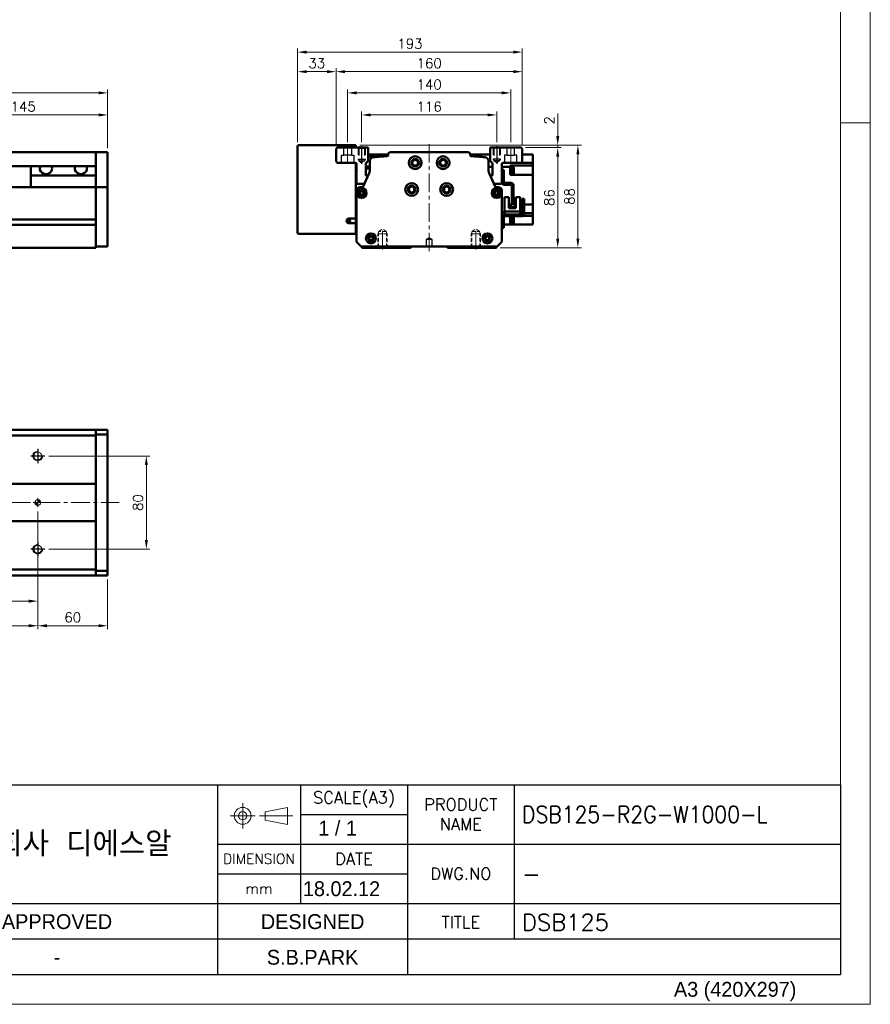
# Model space of a CAD drawing. Header units: millimetres. Extents: x 46891 to 50687, y 6223 to 10043.
# Tile 4 of 5: x 49957 to 50687, y 8529 to 9374. Entities that reach past the tile are written whole.
import ezdxf
from ezdxf.enums import TextEntityAlignment as Align

# ---------------------------------------------------------------- set-up
doc = ezdxf.new("R2010")
doc.units = ezdxf.units.MM
doc.header["$LTSCALE"] = 0.5
for name, pattern in [('CENTER', [50.8, 31.75, -6.35, 6.35, -6.35]), ('HIDDEN', [9.525, 6.35, -3.175]), ('HIDDENX2', [19.05, 12.7, -6.35])]:
    doc.linetypes.add(name, pattern=pattern)
doc.layers.get('0').update_dxf_attribs({"lineweight": 20})
doc.layers.add('1', color=1, linetype='CENTER', lineweight=13)
doc.layers.add('외형선(ISO)', color=7, linetype='Continuous', lineweight=50)
for name, color, linetype in [('2', 2, 'HIDDENX2'), ('3', 3, 'Continuous'), ('C', 1, 'CENTER'), ('DIM', 4, 'Continuous')]:
    doc.layers.add(name, color=color, linetype=linetype)
doc.styles.add('ACISOGDT', font='amgdt.shx')
doc.styles.add('DSR TEXT', font='romans.shx', dxfattribs={"bigfont": 'whgtxt.shx'})
doc.styles.get("Standard").update_dxf_attribs({"font": 'romans.shx', "bigfont": 'whgtxt.shx'})
doc.dimstyles.new('DSR', dxfattribs={"dimscale": 2, "dimtxt": 3, "dimasz": 3, "dimexe": 0.5, "dimexo": 0.5, "dimgap": 0.5, "dimtad": 1, "dimdsep": 46, "dimtxsty": 'Standard', "dimcen": 2.5, "dimclrd": 4, "dimclre": 4, "dimclrt": 2, "dimadec": 0, "dimazin": 2, "dimtfac": 1, "dimtmove": 0, "dimatfit": 3, "dimfxl": 0, "dimlwd": -1, "dimlwe": -1, "dimarcsym": 0})

# ---------------------------------------------------------------- blocks, each defined once
blk = doc.blocks.new('A$C13F00394')
for p, q in [((109.11, 28.14), (105.34, 27.43)), ((105.34, 27.43), (105.34, 26.01)), ((109.11, 25.3), (109.11, 28.14)), ((105.34, 26.01), (109.11, 25.3))]:
    blk.add_line(p, q)
for radius in [1.42, 0.71]:
    blk.add_circle((101.56, 26.76), radius)
at = {"layer": '1'}
for p, q in [((101.56, 28.89), (101.56, 24.63)), ((103.69, 26.76), (99.44, 26.76)), ((104.41, 26.76), (110.04, 26.76))]:
    blk.add_line(p, q, dxfattribs=at)
at = {"layer": '3'}
for p, q in [((0, 32), (202.32, 32)), ((97.32, 32), (97.32, 12)), ((111.32, 32), (111.32, 12)), ((129.32, 32), (129.32, 0)), ((147.32, 32), (147.32, 6)), ((202.32, 32), (202.32, 0)), ((111.32, 27), (129.32, 27)), ((97.32, 22), (202.32, 22)), ((97.32, 17), (129.32, 17)), ((0, 12), (129.32, 12)), ((97.32, 12), (97.32, 0)), ((129.32, 12), (202.32, 12)), ((97.32, 6), (43.43, 6)), ((129.32, 6), (97.32, 6)), ((202.32, 6), (129.32, 6)), ((0, 0), (202.32, 0))]:
    blk.add_line(p, q, dxfattribs=at)
at = {"color": 7, "style": 'ACISOGDT'}
for s, p in [('APPROVED', (70.28, 8.93)), ('DESIGNED', (113.35, 8.93))]:
    blk.add_text(s, height=2.5, dxfattribs=at).set_placement(p, align=Align.MIDDLE_CENTER)
at = {"color": 7, "attachment_point": 5, "style": 'DSR TEXT'}
for s, insert, char_height in [('SCALE(A3)', (120.32, 29.5), 2), ('PRODUCT\\PNAME', (138.32, 27), 2), ('주식회사 디에스알', (70.37, 22), 4.2), ('DIMENSION', (104.32, 19.5), 1.7), ('DATE', (120.32, 19.5), 2), ('DWG.NO', (138.32, 17), 2), ('mm', (104.32, 14.5), 1.8), ('TITLE', (138.32, 8.83), 2)]:
    blk.add_mtext(s, dxfattribs=dict(at, insert=insert, char_height=char_height))
blk = doc.blocks.new('A$C1C1952E1')
at = {"color": 1}
blk.add_lwpolyline([(0, 0), (420, 0), (420, 297), (0, 297)], close=True, dxfattribs=at)
at = {"color": 3}
blk.add_lwpolyline([(5, 5), (415, 5), (415, 292), (5, 292)], close=True, dxfattribs=at)
at = {"color": 7, "style": 'ACISOGDT'}
blk.add_text('A3 (420X297)', height=2.5, dxfattribs=at).set_placement((386.91, 1.28))
blk = doc.blocks.new('*D76')
at = {"color": 1, "linetype": 'ByBlock'}
for p, q in [((50250.37, 9269.31), (50250.37, 9295.56)), ((50358.57, 9292.56), (50258.17, 9292.56)), ((50366.37, 9269.31), (50366.37, 9295.56))]:
    blk.add_line(p, q, dxfattribs=at)
at = {"color": 1}
for points in [[(50258.17, 9293.86), (50258.17, 9291.26), (50250.37, 9292.56)], [(50358.57, 9293.86), (50358.57, 9291.26), (50366.37, 9292.56)]]:
    blk.add_solid(points, dxfattribs=at)
at = {"layer": 'Defpoints', "color": 0}
for p in [(50250.37, 9292.56), (50250.37, 9265.71), (50366.37, 9265.71)]:
    blk.add_point(p, dxfattribs=at)
at = {"color": 3, "insert": (50308.37, 9299.76), "char_height": 8.4, "attachment_point": 5, "style": 'DSR TEXT'}
blk.add_mtext('116', dxfattribs=at)
blk = doc.blocks.new('t8')
at = {"color": 2, "linetype": 'HIDDEN'}
for p, q in [((-4, 0), (-4, -12)), ((-3.4, -0.6), (-4, 0)), ((3.4, -0.6), (4, 0)), ((4, 0), (4, -12)), ((-3.4, -0.6), (3.4, -0.6)), ((-3.4, -0.6), (-3.4, -14)), ((3.4, -0.6), (3.4, -14)), ((-4, -12), (4, -12)), ((-4, -12), (-3.4, -13.04)), ((-3.4, -14), (3.4, -14)), ((-3.4, -14), (0, -15.96)), ((3.4, -14), (0, -15.96)), ((4, -12), (3.4, -13.04))]:
    blk.add_line(p, q, dxfattribs=at)
at = {"color": 1, "linetype": 'CENTER'}
blk.add_line((0, 1.44), (0, -17.13), dxfattribs=at)
blk = doc.blocks.new('A$C3CAC45BB')
blk.add_line((10.6, 20), (9, 20))
at = {"layer": '외형선(ISO)'}
for p, q in [((17.4, 50), (17.4, 38.6)), ((19, 50), (17.4, 50)), ((9, 20), (9, 36.5)), ((10.6, 36.5), (10.6, 20)), ((11.1, 38.6), (16.9, 38.6)), ((16.9, 37), (11.1, 37)), ((17.4, 38.6), (18.94, 38.6)), ((3.3, 26.5), (3.3, 14.1)), ((7, 26.5), (3.3, 26.5)), ((7, 17.1), (7, 26.5)), ((16.7, 26.5), (13, 26.5)), ((13, 26.5), (13, 17.1)), ((16.7, 14.1), (16.7, 26.5)), ((1.6, 25), (0, 25)), ((0, 22), (0, 25)), ((0, 22), (0, 12)), ((1.6, 25), (1.6, 22)), ((1.6, 12.1), (1.6, 22)), ((7, 18.1), (13, 18.1)), ((13, 17.8), (7, 17.8)), ((7, 17.1), (13, 17.1)), ((2, 10), (16.9, 10)), ((17, 11.6), (2.1, 11.6)), ((3.3, 11.6), (3.3, 14.1)), ((5.3, 14.1), (3.3, 14.1)), ((14.7, 14.1), (5.3, 14.1)), ((16.7, 14.1), (14.7, 14.1)), ((16.7, 14.1), (16.7, 11.6)), ((17.4, 9.5), (17.4, 3)), ((17.4, 0), (17.4, 3)), ((17.4, 0), (19, 0))]:
    blk.add_line(p, q, dxfattribs=at)
for centre, radius, start, end in [((11.1, 36.5), 2.1, 90, 180), ((11.1, 36.5), 0.5, 90, 180), ((16.9, 39.1), 0.5, 270, 0), ((16.9, 39.1), 2.1, 270, 346.22585), ((16.9, 39.1), 2.1, 346.22585, 0), ((2, 12), 2, 179.99989, 269.99989), ((2.1, 12.1), 0.5, 179.99989, 269.99989), ((16.9, 9.5), 0.5, 359.99989, 89.99989), ((17, 9.6), 2, 0.24541, 89.99989)]:
    blk.add_arc(centre, radius, start, end, dxfattribs=at)
blk = doc.blocks.new('*D79')
at = {"color": 1, "linetype": 'ByBlock'}
for p, q in [((50238.37, 9269.16), (50238.37, 9314.5)), ((50370.57, 9311.5), (50246.17, 9311.5)), ((50378.37, 9269.16), (50378.37, 9314.5))]:
    blk.add_line(p, q, dxfattribs=at)
at = {"color": 1}
for points in [[(50246.17, 9312.8), (50246.17, 9310.2), (50238.37, 9311.5)], [(50370.57, 9312.8), (50370.57, 9310.2), (50378.37, 9311.5)]]:
    blk.add_solid(points, dxfattribs=at)
at = {"layer": 'Defpoints', "color": 0}
for p in [(50238.37, 9311.5), (50238.37, 9265.56), (50378.37, 9265.56)]:
    blk.add_point(p, dxfattribs=at)
at = {"color": 3, "insert": (50308.37, 9318.7), "char_height": 8.4, "attachment_point": 5, "style": 'DSR TEXT'}
blk.add_mtext('140', dxfattribs=at)
blk = doc.blocks.new('*D78')
at = {"color": 1, "linetype": 'ByBlock'}
for p, q in [((50228.37, 9267.16), (50228.37, 9332.73)), ((50380.57, 9329.73), (50236.17, 9329.73)), ((50388.37, 9267.16), (50388.37, 9332.73))]:
    blk.add_line(p, q, dxfattribs=at)
at = {"color": 1}
for points in [[(50236.17, 9331.03), (50236.17, 9328.43), (50228.37, 9329.73)], [(50380.57, 9331.03), (50380.57, 9328.43), (50388.37, 9329.73)]]:
    blk.add_solid(points, dxfattribs=at)
at = {"layer": 'Defpoints', "color": 0}
for p in [(50228.37, 9329.73), (50228.37, 9263.56), (50388.37, 9263.56)]:
    blk.add_point(p, dxfattribs=at)
at = {"color": 3, "insert": (50308.37, 9336.93), "char_height": 8.4, "attachment_point": 5, "style": 'DSR TEXT'}
blk.add_mtext('160', dxfattribs=at)
blk = doc.blocks.new('*D80')
at = {"color": 1, "linetype": 'ByBlock'}
for p, q in [((50195.37, 9269.16), (50195.37, 9332.73)), ((50220.57, 9329.73), (50203.17, 9329.73)), ((50228.37, 9267.16), (50228.37, 9332.73))]:
    blk.add_line(p, q, dxfattribs=at)
at = {"color": 1}
for points in [[(50203.17, 9331.03), (50203.17, 9328.43), (50195.37, 9329.73)], [(50220.57, 9331.03), (50220.57, 9328.43), (50228.37, 9329.73)]]:
    blk.add_solid(points, dxfattribs=at)
at = {"layer": 'Defpoints', "color": 0}
for p in [(50195.37, 9329.73), (50195.37, 9265.56), (50228.37, 9263.56)]:
    blk.add_point(p, dxfattribs=at)
at = {"color": 3, "insert": (50211.87, 9336.93), "char_height": 8.4, "attachment_point": 5, "style": 'DSR TEXT'}
blk.add_mtext('33', dxfattribs=at)
blk = doc.blocks.new('*D81')
at = {"color": 1, "linetype": 'ByBlock'}
for p, q in [((50195.37, 9269.16), (50195.37, 9349.5)), ((50203.17, 9346.5), (50380.57, 9346.5)), ((50388.37, 9267.16), (50388.37, 9349.5))]:
    blk.add_line(p, q, dxfattribs=at)
at = {"color": 1}
for points in [[(50203.17, 9347.8), (50203.17, 9345.2), (50195.37, 9346.5)], [(50380.57, 9347.8), (50380.57, 9345.2), (50388.37, 9346.5)]]:
    blk.add_solid(points, dxfattribs=at)
at = {"layer": 'Defpoints', "color": 0}
for p in [(50388.37, 9346.5), (50195.37, 9265.56), (50388.37, 9263.56)]:
    blk.add_point(p, dxfattribs=at)
at = {"color": 3, "insert": (50291.87, 9353.7), "char_height": 8.4, "attachment_point": 5, "style": 'DSR TEXT'}
blk.add_mtext('193', dxfattribs=at)
blk = doc.blocks.new('*D82')
at = {"color": 1, "linetype": 'ByBlock'}
for p, q in [((50390.97, 9264.56), (50421.77, 9264.56)), ((50418.77, 9256.76), (50418.77, 9186.36)), ((50369.47, 9178.56), (50421.77, 9178.56))]:
    blk.add_line(p, q, dxfattribs=at)
at = {"color": 1}
for points in [[(50417.47, 9256.76), (50420.07, 9256.76), (50418.77, 9264.56)], [(50417.47, 9186.36), (50420.07, 9186.36), (50418.77, 9178.56)]]:
    blk.add_solid(points, dxfattribs=at)
at = {"layer": 'Defpoints', "color": 0}
for p in [(50387.37, 9264.56), (50365.87, 9178.56), (50418.77, 9178.56)]:
    blk.add_point(p, dxfattribs=at)
at = {"color": 3, "insert": (50411.57, 9221.56), "char_height": 8.4, "attachment_point": 5, "rotation": 90, "style": 'DSR TEXT'}
blk.add_mtext('86', dxfattribs=at)
blk = doc.blocks.new('*D86')
at = {"color": 1, "linetype": 'ByBlock'}
for p, q in [((49887.25, 9278.16), (49887.25, 9295.56)), ((49895.05, 9292.56), (50024.45, 9292.56)), ((50032.25, 9264.16), (50032.25, 9295.56))]:
    blk.add_line(p, q, dxfattribs=at)
at = {"color": 1}
for points in [[(49895.05, 9293.86), (49895.05, 9291.26), (49887.25, 9292.56)], [(50024.45, 9293.86), (50024.45, 9291.26), (50032.25, 9292.56)]]:
    blk.add_solid(points, dxfattribs=at)
at = {"layer": 'Defpoints', "color": 0}
for p in [(50032.25, 9292.56), (49887.25, 9274.56), (50032.25, 9260.56)]:
    blk.add_point(p, dxfattribs=at)
at = {"color": 3, "insert": (49959.75, 9299.76), "char_height": 8.4, "attachment_point": 5, "style": 'DSR TEXT'}
blk.add_mtext('145', dxfattribs=at)
blk = doc.blocks.new('*D83')
at = {"color": 1, "linetype": 'ByBlock'}
for p, q in [((48732.25, 9264.16), (48732.25, 9314.5)), ((50024.45, 9311.5), (48740.05, 9311.5)), ((50032.25, 9264.16), (50032.25, 9314.5))]:
    blk.add_line(p, q, dxfattribs=at)
at = {"color": 1}
for points in [[(48740.05, 9312.8), (48740.05, 9310.2), (48732.25, 9311.5)], [(50024.45, 9312.8), (50024.45, 9310.2), (50032.25, 9311.5)]]:
    blk.add_solid(points, dxfattribs=at)
at = {"layer": 'Defpoints', "color": 0}
for p in [(48732.25, 9311.5), (48732.25, 9260.56), (50032.25, 9260.56)]:
    blk.add_point(p, dxfattribs=at)
at = {"color": 3, "insert": (49382.25, 9318.7), "char_height": 8.4, "attachment_point": 5, "style": 'DSR TEXT'}
blk.add_mtext('1300', dxfattribs=at)
blk = doc.blocks.new('*D88')
at = {"color": 1, "linetype": 'ByBlock'}
for p, q in [((50418.77, 9274.36), (50418.77, 9293.76)), ((50248.97, 9266.56), (50421.77, 9266.56)), ((50418.77, 9264.56), (50418.77, 9266.56)), ((50390.97, 9264.56), (50421.77, 9264.56)), ((50418.77, 9256.76), (50418.77, 9248.95))]:
    blk.add_line(p, q, dxfattribs=at)
at = {"color": 1}
for points in [[(50417.47, 9274.36), (50420.07, 9274.36), (50418.77, 9266.56)], [(50417.47, 9256.76), (50420.07, 9256.76), (50418.77, 9264.56)]]:
    blk.add_solid(points, dxfattribs=at)
at = {"layer": 'Defpoints', "color": 0}
for p in [(50245.37, 9266.56), (50418.77, 9266.56), (50387.37, 9264.56)]:
    blk.add_point(p, dxfattribs=at)
at = {"color": 3, "insert": (50411.57, 9287.96), "char_height": 8.4, "attachment_point": 5, "rotation": 90, "style": 'DSR TEXT'}
blk.add_mtext('2', dxfattribs=at)
blk = doc.blocks.new('*D89')
at = {"color": 1, "linetype": 'ByBlock'}
for p, q in [((50248.97, 9266.56), (50439.1, 9266.56)), ((50436.1, 9258.76), (50436.1, 9186.36)), ((50369.47, 9178.56), (50439.1, 9178.56))]:
    blk.add_line(p, q, dxfattribs=at)
at = {"color": 1}
for points in [[(50434.8, 9258.76), (50437.4, 9258.76), (50436.1, 9266.56)], [(50434.8, 9186.36), (50437.4, 9186.36), (50436.1, 9178.56)]]:
    blk.add_solid(points, dxfattribs=at)
at = {"layer": 'Defpoints', "color": 0}
for p in [(50245.37, 9266.56), (50365.87, 9178.56), (50436.1, 9178.56)]:
    blk.add_point(p, dxfattribs=at)
at = {"color": 3, "insert": (50428.9, 9222.56), "char_height": 8.4, "attachment_point": 5, "rotation": 90, "style": 'DSR TEXT'}
blk.add_mtext('88', dxfattribs=at)
blk = doc.blocks.new('A$C33E56CC6')
h = blk.add_hatch()
h.set_pattern_fill('ANSI31', color=256, style=0)
h.set_pattern_definition([(45, (-7065.45672, -6508.5399), (-0.0883883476, 0.0883883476), [])])
h.paths.add_polyline_path([(4, 6.5, 0.414214), (1.5, 4), (4, 4)])
h.paths.add_polyline_path([(6.5, 4), (4, 4), (4, 1.5, 0.414214)])
blk.add_circle((4, 4), 2.5)
at = {"layer": '1'}
for p, q in [((0, 4), (8, 4)), ((4, 0), (4, 8))]:
    blk.add_line(p, q, dxfattribs=at)
blk = doc.blocks.new('tap8')
blk.add_circle((0, 0), 3.4)
at = {"layer": 'C', "color": 1, "linetype": 'CENTER'}
for p, q in [((-6.05, 0), (6.05, 0)), ((0, -6.05), (0, 6.05))]:
    blk.add_line(p, q, dxfattribs=at)
at = {"layer": 'DIM', "color": 3}
blk.add_arc((0, 0), 4, 263.84551, 189.43144, dxfattribs=at)
blk = doc.blocks.new('*D90')
at = {"color": 1, "linetype": 'ByBlock'}
for p, q in [((48772.25, 8952.15), (48772.25, 8872.13)), ((49972.25, 8952.15), (49972.25, 8872.13)), ((48780.05, 8875.13), (49964.45, 8875.13))]:
    blk.add_line(p, q, dxfattribs=at)
at = {"color": 1}
for points in [[(48780.05, 8876.43), (48780.05, 8873.83), (48772.25, 8875.13)], [(49964.45, 8876.43), (49964.45, 8873.83), (49972.25, 8875.13)]]:
    blk.add_solid(points, dxfattribs=at)
at = {"layer": 'Defpoints', "color": 0}
for p in [(48772.25, 8955.75), (49972.25, 8955.75), (49972.25, 8875.13)]:
    blk.add_point(p, dxfattribs=at)
at = {"color": 3, "insert": (49372.25, 8882.33), "char_height": 8.4, "attachment_point": 5, "style": 'DSR TEXT'}
blk.add_mtext('1200%%P0.02', dxfattribs=at)
blk = doc.blocks.new('*D91')
at = {"color": 1, "linetype": 'ByBlock'}
for p, q in [((48772.25, 8908.54), (48772.25, 8851.01)), ((49972.25, 8908.54), (49972.25, 8851.01)), ((48780.05, 8854.01), (49964.45, 8854.01))]:
    blk.add_line(p, q, dxfattribs=at)
at = {"color": 1}
for points in [[(48780.05, 8855.31), (48780.05, 8852.71), (48772.25, 8854.01)], [(49964.45, 8855.31), (49964.45, 8852.71), (49972.25, 8854.01)]]:
    blk.add_solid(points, dxfattribs=at)
at = {"layer": 'Defpoints', "color": 0}
for p in [(48772.25, 8912.14), (49972.25, 8912.14), (49972.25, 8854.01)]:
    blk.add_point(p, dxfattribs=at)
at = {"color": 3, "insert": (49372.25, 8861.21), "char_height": 8.4, "attachment_point": 5, "style": 'DSR TEXT'}
blk.add_mtext('12X100PITCH=1200', dxfattribs=at)
blk = doc.blocks.new('*D92')
at = {"color": 1, "linetype": 'ByBlock'}
for p, q in [((49972.25, 8908.54), (49972.25, 8851.01)), ((50032.25, 8893.65), (50032.25, 8851.01)), ((49980.05, 8854.01), (50024.45, 8854.01))]:
    blk.add_line(p, q, dxfattribs=at)
at = {"color": 1}
for points in [[(49980.05, 8855.31), (49980.05, 8852.71), (49972.25, 8854.01)], [(50024.45, 8855.31), (50024.45, 8852.71), (50032.25, 8854.01)]]:
    blk.add_solid(points, dxfattribs=at)
at = {"layer": 'Defpoints', "color": 0}
for p in [(49972.25, 8912.14), (50032.25, 8897.25), (50032.25, 8854.01)]:
    blk.add_point(p, dxfattribs=at)
at = {"color": 3, "insert": (50002.25, 8861.21), "char_height": 8.4, "attachment_point": 5, "style": 'DSR TEXT'}
blk.add_mtext('60', dxfattribs=at)
blk = doc.blocks.new('*D94')
at = {"color": 1, "linetype": 'ByBlock'}
for p, q in [((49981.9, 8999.75), (50068.5, 8999.75)), ((50065.5, 8927.55), (50065.5, 8991.95)), ((49981.9, 8919.75), (50068.5, 8919.75))]:
    blk.add_line(p, q, dxfattribs=at)
at = {"color": 1}
for points in [[(50064.2, 8991.95), (50066.8, 8991.95), (50065.5, 8999.75)], [(50064.2, 8927.55), (50066.8, 8927.55), (50065.5, 8919.75)]]:
    blk.add_solid(points, dxfattribs=at)
at = {"layer": 'Defpoints', "color": 0}
for p in [(49978.3, 8999.75), (50065.5, 8999.75), (49978.3, 8919.75)]:
    blk.add_point(p, dxfattribs=at)
at = {"color": 3, "insert": (50058.3, 8959.75), "char_height": 8.4, "attachment_point": 5, "rotation": 90, "style": 'DSR TEXT'}
blk.add_mtext('80', dxfattribs=at)

msp = doc.modelspace()

# ---------------------------------------------------------------- linework, layer by layer
at = {"color": 1}
msp.add_line((50687.20972, 9285.82874), (50661.72712, 9285.82874), dxfattribs=at)
at = {"layer": '1'}
for p, q in [((50238.36906, 9265.55564), (50238.36906, 9250.55564)), ((50308.36906, 9267.55564), (50308.36906, 9174.55564)), ((50378.36906, 9265.55564), (50378.36906, 9250.55564)), ((50042.25224, 8959.74981), (48722.25224, 8959.74981))]:
    msp.add_line(p, q, dxfattribs=at)
at = {"layer": '2'}
for p, q in [((50233.11906, 9251.55564), (50233.11906, 9258.05564)), ((50233.11906, 9258.05564), (50235.06906, 9258.05564)), ((50235.06906, 9258.05564), (50235.06906, 9264.55564)), ((50241.66906, 9258.05564), (50235.06906, 9258.05564)), ((50241.66906, 9264.55564), (50241.66906, 9258.05564)), ((50241.66906, 9258.05564), (50243.61906, 9258.05564)), ((50243.61906, 9258.05564), (50243.61906, 9251.55564)), ((50247.36906, 9264.55564), (50247.36906, 9254.55564)), ((50247.86906, 9264.05564), (50247.36906, 9264.55564)), ((50247.86906, 9264.05564), (50247.86906, 9253.05564)), ((50247.86906, 9264.05564), (50252.86906, 9264.05564)), ((50252.86906, 9264.05564), (50253.36906, 9264.55564)), ((50252.86906, 9264.05564), (50252.86906, 9253.05564)), ((50253.36906, 9264.55564), (50253.36906, 9254.55564)), ((50363.36906, 9264.55564), (50363.36906, 9254.55564)), ((50363.86906, 9264.05564), (50363.36906, 9264.55564)), ((50363.86906, 9264.05564), (50363.86906, 9253.05564)), ((50368.86906, 9264.05564), (50363.86906, 9264.05564)), ((50368.86906, 9264.05564), (50369.36906, 9264.55564)), ((50368.86906, 9264.05564), (50368.86906, 9253.05564)), ((50369.36906, 9264.55564), (50369.36906, 9254.55564)), ((50375.06906, 9258.05564), (50373.11906, 9258.05564)), ((50373.11906, 9258.05564), (50373.11906, 9251.55564)), ((50375.06906, 9264.55564), (50375.06906, 9258.05564)), ((50375.06906, 9258.05564), (50381.66906, 9258.05564)), ((50381.66906, 9258.05564), (50381.66906, 9264.55564)), ((50383.61906, 9258.05564), (50381.66906, 9258.05564)), ((50383.61906, 9251.55564), (50383.61906, 9258.05564)), ((50247.36906, 9254.55564), (50253.36906, 9254.55564)), ((50247.36906, 9254.55564), (50247.86906, 9253.68961)), ((50247.86906, 9253.05564), (50250.36906, 9251.61226)), ((50247.86906, 9253.05564), (50252.86906, 9253.05564)), ((50252.86906, 9253.05564), (50250.36906, 9251.61226)), ((50253.36906, 9254.55564), (50252.86906, 9253.68961)), ((50369.36906, 9254.55564), (50363.36906, 9254.55564)), ((50363.36906, 9254.55564), (50363.86906, 9253.68961)), ((50368.86906, 9253.05564), (50363.86906, 9253.05564)), ((50363.86906, 9253.05564), (50366.36906, 9251.61226)), ((50368.86906, 9253.05564), (50366.36906, 9251.61226)), ((50369.36906, 9254.55564), (50368.86906, 9253.68961)), ((50308.36906, 9187.05779), (50305.86906, 9185.55564)), ((50305.86906, 9185.55564), (50305.86906, 9179.55564)), ((50310.86906, 9185.55564), (50305.86906, 9185.55564)), ((50310.86906, 9185.55564), (50308.36906, 9187.05779)), ((50310.86906, 9179.55564), (50310.86906, 9185.55564)), ((50305.86906, 9179.55564), (50310.86906, 9179.55564))]:
    msp.add_line(p, q, dxfattribs=at)
at = {"layer": '3'}
for p in [(50661.72712, 8717.56676), (49630.61213, 8554.47812)]:
    msp.add_line(p, (50661.72712, 8554.47812), dxfattribs=at)
at = {"layer": 'C'}
for p, q in [((50250.36906, 9265.70697), (50250.36906, 9250.72739)), ((50366.36906, 9265.70697), (50366.36906, 9250.72739))]:
    msp.add_line(p, q, dxfattribs=at)
at = {"layer": '외형선(ISO)'}
for p, q in [((50195.36906, 9191.55564), (50195.36906, 9265.55564)), ((50196.36906, 9266.55564), (50245.36906, 9266.55564)), ((50245.36906, 9265.55564), (50245.36906, 9266.55564)), ((50245.36906, 9264.55564), (50245.36906, 9265.55564)), ((48947.25224, 9260.55564), (50022.25224, 9260.55564)), ((50022.25224, 9260.55564), (50022.25224, 9258.55564)), ((50022.25224, 9260.55564), (50032.25224, 9260.55564)), ((50022.25224, 9258.55564), (50022.25224, 9260.55564)), ((50022.25224, 9257.77112), (50022.25224, 9258.55564)), ((50022.25224, 9258.55564), (50022.25224, 9257.77112)), ((50022.25224, 9257.27241), (50022.25224, 9257.77112)), ((50022.25224, 9257.77112), (50022.25224, 9257.27241)), ((50022.25224, 9257.27241), (50022.25224, 9256.20393)), ((50022.25224, 9256.20393), (50022.25224, 9257.27241)), ((50032.25224, 9258.55564), (50032.25224, 9260.55564)), ((50032.25224, 9258.55564), (50032.25224, 9257.77112)), ((50032.25224, 9257.77112), (50032.25224, 9257.27241)), ((50032.25224, 9256.20393), (50032.25224, 9257.27241)), ((50228.36906, 9263.55564), (50229.36906, 9264.55564)), ((50228.36906, 9252.55564), (50228.36906, 9263.55564)), ((50229.36906, 9264.55564), (50255.86906, 9264.55564)), ((50255.86906, 9264.55564), (50255.86906, 9253.08446)), ((50273.14165, 9258.55564), (50255.86906, 9258.55564)), ((50255.86906, 9256.84323), (50267.14761, 9256.84323)), ((50273.14165, 9257.77112), (50273.14165, 9258.55564)), ((50275.14165, 9260.55564), (50341.59647, 9260.55564)), ((50343.59647, 9258.55564), (50343.59647, 9257.77112)), ((50343.59647, 9258.55564), (50360.86906, 9258.55564)), ((50360.86906, 9253.08446), (50360.86906, 9264.55564)), ((50360.86906, 9264.55564), (50387.36906, 9264.55564)), ((50387.36906, 9264.55564), (50388.36906, 9263.55564)), ((50388.36906, 9263.55564), (50388.36906, 9252.55564)), ((50388.36906, 9258.55564), (50397.46906, 9258.55564)), ((50397.46906, 9255.05564), (50397.46906, 9258.55564)), ((48947.25224, 9248.55564), (50022.25224, 9248.55564)), ((49966.25224, 9240.55564), (49966.25224, 9248.55564)), ((50022.25224, 9256.20393), (50022.25224, 9253.21813)), ((50022.25224, 9253.21813), (50022.25224, 9256.20393)), ((50022.25224, 9244.65382), (50022.25224, 9253.21813)), ((50022.25224, 9253.21813), (50022.25224, 9249.05564)), ((50032.25224, 9253.21813), (50032.25224, 9256.20393)), ((50032.25224, 9253.21813), (50032.25224, 9244.65382)), ((50229.36906, 9251.55564), (50228.36906, 9252.55564)), ((50244.86906, 9251.55564), (50229.36906, 9251.55564)), ((50245.36906, 9203.55564), (50245.36906, 9251.42167)), ((50245.86906, 9249.55564), (50245.36906, 9249.55564)), ((50245.86906, 9244.05564), (50245.86906, 9250.55564)), ((50253.86906, 9249.08446), (50253.86906, 9241.05564)), ((50253.86906, 9248.30564), (50257.36906, 9248.30564)), ((50257.36906, 9244.65382), (50257.36906, 9253.21813)), ((50359.36906, 9253.21813), (50359.36906, 9244.65382)), ((50362.86906, 9241.05564), (50362.86906, 9249.08446)), ((50370.86906, 9250.55564), (50370.86906, 9244.05564)), ((50387.36906, 9251.55564), (50371.86906, 9251.55564)), ((50377.96906, 9249.06372), (50397.46906, 9249.06372)), ((50377.96906, 9249.06372), (50377.96906, 9248.51432)), ((50377.96906, 9248.11501), (50377.96906, 9248.51432)), ((50388.36906, 9252.55564), (50387.36906, 9251.55564)), ((50387.36906, 9251.55564), (50397.46906, 9251.55564)), ((50397.46906, 9255.05564), (50397.46906, 9251.55564)), ((50397.46906, 9251.55564), (50397.46906, 9249.06372)), ((50397.46906, 9244.55564), (50397.46906, 9249.06372)), ((50022.25224, 9240.55564), (49966.25224, 9240.55564)), ((49966.25224, 9230.55564), (49966.25224, 9240.55564)), ((50022.25224, 9242.55853), (50022.25224, 9244.65382)), ((50022.25224, 9231.13658), (50022.25224, 9242.55853)), ((50032.25224, 9244.65382), (50032.25224, 9242.55853)), ((50032.25224, 9242.55853), (50032.25224, 9231.13658)), ((50246.36906, 9243.55564), (50245.86906, 9244.05564)), ((50245.86906, 9243.05564), (50246.36906, 9243.55564)), ((50245.86906, 9242.05564), (50245.86906, 9243.05564)), ((50246.36906, 9241.55564), (50245.86906, 9242.05564)), ((50245.86906, 9241.05564), (50246.36906, 9241.55564)), ((50245.86906, 9240.05564), (50245.86906, 9241.05564)), ((50246.36906, 9239.55564), (50245.86906, 9240.05564)), ((50251.63718, 9231.13658), (50256.90885, 9242.55853)), ((50253.86906, 9246.55564), (50257.36906, 9246.55564)), ((50254.36906, 9240.55564), (50255.98444, 9240.55564)), ((50359.36906, 9248.11501), (50362.86906, 9248.11501)), ((50359.82926, 9242.55853), (50365.10093, 9231.13658)), ((50360.75367, 9240.55564), (50362.36906, 9240.55564)), ((50370.86906, 9244.05564), (50370.36906, 9243.55564)), ((50370.36906, 9243.55564), (50370.86906, 9243.05564)), ((50370.86906, 9242.05564), (50370.36906, 9241.55564)), ((50370.36906, 9241.55564), (50370.86906, 9241.05564)), ((50370.86906, 9240.05564), (50370.36906, 9239.55564)), ((50370.86906, 9248.11501), (50377.96906, 9248.11501)), ((50370.86906, 9243.05564), (50370.86906, 9242.05564)), ((50370.86906, 9241.05564), (50370.86906, 9240.05564)), ((50377.96906, 9241.05564), (50377.96906, 9248.11501)), ((50377.96906, 9247.8516), (50378.46906, 9247.8516)), ((50377.96906, 9241.8516), (50378.46906, 9241.8516)), ((50377.96906, 9241.05564), (50397.46906, 9241.05564)), ((50378.46906, 9241.8516), (50378.46906, 9247.8516)), ((50378.46906, 9247.8016), (50379.16906, 9247.8016)), ((50378.46906, 9241.9016), (50379.16906, 9241.9016)), ((50379.16906, 9241.9016), (50379.16906, 9247.8016)), ((50379.16906, 9247.6516), (50381.16906, 9247.6516)), ((50379.16906, 9242.0516), (50381.16906, 9242.0516)), ((50381.16906, 9242.0516), (50381.16906, 9247.6516)), ((50397.46906, 9244.55564), (50397.46906, 9241.05564)), ((50397.46906, 9215.75564), (50397.46906, 9241.05564)), ((50245.86906, 9239.05564), (50246.36906, 9239.55564)), ((50245.86906, 9234.55564), (50245.86906, 9239.05564)), ((50251.36906, 9233.55564), (50246.86906, 9233.55564)), ((50369.86906, 9233.55564), (50365.36906, 9233.55564)), ((50370.36906, 9239.55564), (50370.86906, 9239.05564)), ((50370.86906, 9239.05564), (50370.86906, 9234.55564)), ((50022.25224, 9230.55564), (48892.25224, 9230.55564)), ((50022.25224, 9230.55564), (50022.25224, 9231.13658)), ((50022.25224, 9227.55564), (50022.25224, 9230.55564)), ((50022.25224, 9230.55564), (50022.25224, 9227.55564)), ((50022.25224, 9230.55564), (50032.25224, 9230.55564)), ((50022.25224, 9227.55564), (50022.25224, 9203.00564)), ((50022.25224, 9184.79828), (50022.25224, 9227.55564)), ((50032.25224, 9231.13658), (50032.25224, 9230.55564)), ((50032.25224, 9227.55564), (50032.25224, 9230.55564)), ((50032.25224, 9227.55564), (50032.25224, 9184.79828)), ((50245.86906, 9184.79828), (50245.86906, 9227.55564)), ((50248.86906, 9230.55564), (50250.72923, 9230.55564)), ((50295.36906, 9229.9854), (50295.36906, 9227.12588)), ((50321.36906, 9229.9854), (50321.36906, 9227.12588)), ((50366.00889, 9230.55564), (50367.86906, 9230.55564)), ((50370.86906, 9227.55564), (50370.86906, 9184.79828)), ((50379.26906, 9215.75564), (50376.86904, 9215.75564)), ((50377.96906, 9215.75564), (50377.96906, 9213.65578)), ((50382.86904, 9215.75564), (50380.86906, 9215.75564)), ((50388.26902, 9215.75564), (50386.56904, 9215.75564)), ((50397.46906, 9215.75564), (50389.86902, 9215.75564)), ((50397.46906, 9215.75564), (50397.46906, 9212.25564)), ((50370.86906, 9208.99627), (50373.16905, 9208.99627)), ((50386.56905, 9208.27702), (50388.26904, 9208.27702)), ((50389.19174, 9206.05564), (50397.46906, 9206.05564)), ((50389.86904, 9208.27702), (50397.46906, 9208.27702)), ((50397.46906, 9208.27702), (50397.46906, 9212.25564)), ((50397.46906, 9208.27702), (50397.46906, 9206.05564)), ((50397.46906, 9206.05564), (50397.46906, 9202.55564)), ((50022.25224, 9198.30564), (49900.2418, 9198.30564)), ((50022.25224, 9202.80564), (49900.25224, 9202.80564)), ((50022.25224, 9198.10564), (50022.25224, 9184.79828)), ((50245.36906, 9203.55564), (50239.36906, 9203.55564)), ((50239.36906, 9199.55564), (50245.36906, 9199.55564)), ((50245.36906, 9199.55564), (50245.36906, 9203.55564)), ((50245.36906, 9202.55564), (50245.86906, 9202.55564)), ((50245.36906, 9202.09813), (50245.86906, 9202.09813)), ((50245.36906, 9191.55564), (50245.36906, 9199.55564)), ((50245.36906, 9198.55564), (50245.86906, 9198.55564)), ((50370.86906, 9198.55564), (50377.96906, 9198.55564)), ((50373.46906, 9198.55564), (50373.46906, 9198.52072)), ((50373.46906, 9198.52072), (50374.16906, 9198.52072)), ((50374.16906, 9198.52072), (50374.16906, 9198.55564)), ((50377.96906, 9205.55578), (50377.96906, 9204.11562)), ((50377.96906, 9205.06693), (50378.46906, 9205.06693)), ((50377.96906, 9198.55564), (50377.96906, 9204.11562)), ((50377.96906, 9199.06693), (50378.46906, 9199.06693)), ((50377.96906, 9198.55564), (50397.46906, 9198.55564)), ((50378.46906, 9199.06693), (50378.46906, 9205.06693)), ((50378.46906, 9205.01693), (50379.16906, 9205.01693)), ((50378.46906, 9199.11693), (50379.16906, 9199.11693)), ((50379.16906, 9199.11693), (50379.16906, 9205.01693)), ((50379.16906, 9204.86693), (50381.16906, 9204.86693)), ((50379.16906, 9199.26693), (50381.16906, 9199.26693)), ((50381.16906, 9199.26693), (50381.16906, 9204.86693)), ((50397.46906, 9198.55564), (50397.46906, 9202.55564)), ((50245.36906, 9190.55564), (50196.36906, 9190.55564)), ((50245.36906, 9190.55564), (50245.36906, 9191.55564)), ((50022.25224, 9182.67696), (50022.25224, 9184.79828)), ((50022.25224, 9184.79828), (50022.25224, 9182.67696)), ((50022.25224, 9182.67696), (50022.25224, 9178.55564)), ((50022.25224, 9179.55564), (50022.25224, 9182.67696)), ((50032.25224, 9182.67696), (50032.25224, 9184.79828)), ((50032.25224, 9182.67696), (50032.25224, 9179.55564)), ((50249.86906, 9179.55564), (50246.74774, 9182.67696)), ((50369.99038, 9182.67696), (50366.86906, 9179.55564)), ((48742.25224, 9178.55564), (50022.25224, 9178.55564)), ((50022.25224, 9179.55564), (50032.25224, 9179.55564)), ((50250.86906, 9178.55564), (50249.86906, 9179.55564)), ((50366.86906, 9179.55564), (50249.86906, 9179.55564)), ((50292.36906, 9178.55564), (50250.86906, 9178.55564)), ((50293.22261, 9179.40919), (50292.36906, 9178.55564)), ((50324.36906, 9178.55564), (50323.5155, 9179.40919)), ((50365.86906, 9178.55564), (50324.36906, 9178.55564)), ((50366.86906, 9179.55564), (50365.86906, 9178.55564)), ((50022.25224, 9022.24981), (48742.25224, 9022.24981)), ((50022.25224, 9022.24981), (50022.25224, 9021.37113)), ((50022.25224, 9021.37113), (50022.25224, 9022.24981)), ((50022.25224, 9022.24981), (50032.25224, 9022.24981)), ((50022.25224, 9017.24981), (50022.25224, 9021.37113)), ((50022.25224, 9021.37113), (50022.25224, 9018.24981)), ((50032.25224, 9022.24981), (50032.25224, 9021.37113)), ((50032.25224, 9018.24981), (50032.25224, 9021.37113)), ((50022.25224, 9017.24981), (48742.25224, 9017.24981)), ((50022.25224, 9018.24981), (50032.25224, 9018.24981)), ((50022.25224, 8975.74981), (50022.25224, 9017.24981)), ((50032.25224, 8901.24981), (50032.25224, 9018.24981)), ((48742.25224, 8975.74981), (50022.25224, 8975.74981)), ((50022.25224, 8974.89626), (50022.25224, 8975.74981)), ((50022.25224, 8974.5427), (50022.25224, 8974.89626)), ((50022.25224, 8944.95692), (50022.25224, 8974.5427)), ((50022.25224, 8974.5427), (50022.25224, 8944.95692)), ((50022.25224, 8944.60336), (50022.25224, 8944.95692)), ((50022.25224, 8943.74981), (50022.25224, 8944.60336)), ((50022.25224, 8943.74981), (48742.25224, 8943.74981)), ((50022.25224, 8902.24981), (50022.25224, 8943.74981)), ((48742.25224, 8902.24981), (50022.25224, 8902.24981)), ((50022.25224, 8898.12849), (50022.25224, 8902.24981)), ((50022.25224, 8897.24981), (48742.25224, 8897.24981)), ((50022.25224, 8901.24981), (50022.25224, 8898.12849)), ((50022.25224, 8901.24981), (50032.25224, 8901.24981)), ((50022.25224, 8898.12849), (50022.25224, 8897.24981)), ((50022.25224, 8897.24981), (50022.25224, 8898.12849)), ((50022.25224, 8897.24981), (50032.25224, 8897.24981)), ((50032.25224, 8898.12849), (50032.25224, 8901.24981)), ((50032.25224, 8898.12849), (50032.25224, 8897.24981))]:
    msp.add_line(p, q, dxfattribs=at)
for centre, radius in [((50296.36906, 9251.55564), 5.5), ((50320.36906, 9251.55564), 5.5), ((50296.36906, 9251.55564), 3.3), ((50296.36906, 9251.55564), 2.4585), ((50320.36906, 9251.55564), 3.3), ((50320.36906, 9251.55564), 2.4585), ((50293.36906, 9228.55564), 5.5), ((50293.36906, 9228.55564), 3.3), ((50323.36906, 9228.55564), 5.5), ((50323.36906, 9228.55564), 3.3), ((50250.36906, 9225.55564), 4.25), ((50250.36906, 9225.55564), 2.25), ((50293.36906, 9228.55564), 2.4585), ((50323.36906, 9228.55564), 2.4585), ((50366.36906, 9225.55564), 4.25), ((50366.36906, 9225.55564), 2.25), ((50239.36906, 9201.55564), 1.2295), ((50258.36906, 9186.55564), 4.25), ((50358.36906, 9186.55564), 4.25), ((50258.36906, 9186.55564), 2.25), ((50358.36906, 9186.55564), 2.25)]:
    msp.add_circle(centre, radius, dxfattribs=at)
for centre, radius, start, end in [((50196.36906, 9265.55564), 1, 90, 180), ((50308.36906, 8761.55564), 497, 94.11817749, 95.57599889), ((50272.64165, 9257.77112), 0.5, 274.11817763, 0), ((50275.14165, 9258.55564), 2, 90.00000001, 180), ((50341.59647, 9258.55564), 2, 0, 90.00000001), ((50344.09647, 9257.77112), 0.5, 180, 265.88182253), ((50308.36906, 8761.55564), 497, 84.42400113, 85.88182253), ((50244.86906, 9250.55564), 1, 0, 90), ((50258.86906, 9249.08446), 5, 126.86989765, 180), ((50260.36906, 9253.21813), 3, 95.57599889, 180), ((50356.36906, 9253.21813), 3, 0, 84.42400114), ((50357.86906, 9249.08446), 5, 0, 53.13010235), ((50371.86906, 9250.55564), 1, 90, 180), ((50254.36906, 9241.05564), 0.5, 180, 270), ((50252.36906, 9244.65382), 5, 335.22485944, 0), ((50364.36906, 9244.65382), 5, 180, 204.77514058), ((50362.36906, 9241.05564), 0.5, 270, 0), ((50246.86906, 9234.55564), 1, 180, 270), ((50251.36906, 9230.55564), 3, 65.22491108, 90), ((50365.36906, 9230.55564), 3, 90, 114.775192), ((50369.86906, 9234.55564), 1, 270, 0), ((50248.86906, 9227.55564), 3, 90.00000001, 180), ((50250.36906, 9225.55564), 1.621, 36.950847, 323.04915397), ((50250.36906, 9225.55564), 1.5, 48.18968484, 311.8103164), ((50250.72923, 9231.55564), 1, 270.00000001, 335.22485944), ((50251.76906, 9227.12089), 0.6, 259.96251962, 324.85511582), ((50250.36906, 9225.55564), 1.621, 323.04915084, 36.95084491), ((50251.76906, 9223.99039), 0.6, 35.14488278, 100.03748085), ((50364.96906, 9227.12089), 0.6, 215.14488717, 280.03748127), ((50364.96906, 9223.99039), 0.6, 79.96251962, 144.85511372), ((50366.36906, 9225.55564), 1.621, 216.950847, 143.04915388), ((50366.00889, 9231.55564), 1, 204.77514058, 270.00000001), ((50366.36906, 9225.55564), 1.5, 228.18968484, 131.8103164), ((50367.86906, 9227.55564), 3, 0, 90.00000001), ((50239.36906, 9201.55564), 2, 90, 270), ((50196.36906, 9191.55564), 1, 180, 270), ((50248.86906, 9184.79828), 3, 180, 225.00000001), ((50258.36906, 9186.55564), 1.621, 129.96149723, 50.03850277), ((50258.36906, 9186.55564), 1.6, 134.4153086, 45.5846914), ((50256.89936, 9188.05564), 0.5, 328.99692459, 55.46536904), ((50259.83875, 9188.05564), 0.5, 124.5346268, 211.00307541), ((50358.36906, 9186.55564), 1.621, 129.96149723, 50.03850277), ((50358.36906, 9186.55564), 1.6, 134.4153086, 45.5846914), ((50356.89936, 9188.05564), 0.5, 328.99692458, 55.46537103), ((50359.83875, 9188.05564), 0.5, 124.53462481, 211.00307541), ((50367.86906, 9184.79828), 3, 315.00000001, 0), ((50293.57616, 9179.05564), 0.5, 90, 135), ((50323.16195, 9179.05564), 0.5, 45, 90)]:
    msp.add_arc(centre, radius, start, end, dxfattribs=at)
for centre in [(49979.25224, 9246.55564), (50009.25224, 9246.55564)]:
    msp.add_ellipse(centre, major_axis=(5.25, 0), ratio=0.923076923, start_param=2.716178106, end_param=6.708599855, dxfattribs=at)
for points, knots in [([(50251.66448, 9226.53007), (50251.61884, 9226.53815), (50251.57086, 9226.55232), (50251.46789, 9226.59823), (50251.41387, 9226.63359), (50251.36906, 9226.67367)], [0.04726078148, 0.04726078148, 0.04726078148, 0.04726078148, 0.06188557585, 0.06188557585, 0.07992218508, 0.07992218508, 0.07992218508, 0.07992218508]), ([(50251.36906, 9224.43761), (50251.41387, 9224.47769), (50251.46789, 9224.51305), (50251.57086, 9224.55896), (50251.61884, 9224.57313), (50251.66448, 9224.58121)], [0.07992218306, 0.07992218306, 0.07992218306, 0.07992218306, 0.09795879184, 0.09795879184, 0.11258358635, 0.11258358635, 0.11258358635, 0.11258358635]), ([(50365.36906, 9226.67367), (50365.32425, 9226.63359), (50365.27022, 9226.59823), (50365.16725, 9226.55232), (50365.11927, 9226.53815), (50365.07363, 9226.53007)], [0.07992218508, 0.07992218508, 0.07992218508, 0.07992218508, 0.09795879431, 0.09795879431, 0.11258358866, 0.11258358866, 0.11258358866, 0.11258358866]), ([(50365.07363, 9224.58121), (50365.11927, 9224.57313), (50365.16725, 9224.55896), (50365.27022, 9224.51305), (50365.32425, 9224.47769), (50365.36906, 9224.43761)], [0.04726078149, 0.04726078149, 0.04726078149, 0.04726078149, 0.06188557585, 0.06188557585, 0.07992218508, 0.07992218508, 0.07992218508, 0.07992218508])]:
    msp.add_open_spline(points, degree=3, knots=knots, dxfattribs=at)
for points in [[(50257.32793, 9187.7981), (50257.30584, 9187.76134), (50257.2787, 9187.72731), (50257.24929, 9187.6985)], [(50259.48882, 9187.6985), (50259.45942, 9187.72731), (50259.43227, 9187.76134), (50259.41018, 9187.7981)], [(50357.32793, 9187.7981), (50357.30584, 9187.76134), (50357.2787, 9187.72731), (50357.24929, 9187.6985)], [(50359.48882, 9187.6985), (50359.45942, 9187.72731), (50359.43227, 9187.76134), (50359.41018, 9187.7981)]]:
    msp.add_open_spline(points, degree=3, dxfattribs=at)

# ---------------------------------------------------------------- block references
at = {"xscale": 5.096520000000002, "yscale": 5.096520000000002, "zscale": 5.096520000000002}
for name, p in [('A$C1C1952E1', (48546.67132, 8528.99552)), ('A$C13F00394', (49630.61214, 8554.47812))]:
    msp.add_blockref(name, p, dxfattribs=at)
at = {"xscale": -1}
msp.add_blockref('A$C3CAC45BB', (50389.86904, 9195.55576), dxfattribs=at)
at = {"rotation": 180}
msp.add_blockref('t8', (50268.36906, 9178.55564), dxfattribs=at)
at = {"xscale": -1}
for name, p, rotation in [('t8', (50348.36906, 9178.55564), 180), ('tap8', (49972.25224, 8999.74981), 90), ('A$C33E56CC6', (49968.25224, 8963.74981), 180), ('tap8', (49972.25224, 8919.74981), 90)]:
    msp.add_blockref(name, p, dxfattribs=dict(at, rotation=rotation))

# ---------------------------------------------------------------- texts
at = {"color": 2, "style": 'DSR TEXT', "width": 0.9}
msp.add_text('DSB125-R2G-W1000-L', height=14.270256, dxfattribs=at).set_placement((50388.09783, 8684.85553))
at = {"color": 2}
for s, height, style, p in [('1 / 1', 12.7413, 'ACISOGDT', (50213.17268, 8673.8823)), ('-', 14.27026, 'DSR TEXT', (50388.09783, 8633.89033)), ('18.02.12', 12.7413, 'ACISOGDT', (50199.93176, 8621.8772)), ('DSB125', 14.270256, 'DSR TEXT', (50388.09783, 8592.22791))]:
    msp.add_text(s, height=height, dxfattribs=dict(at, style=style)).set_placement(p)
at = {"color": 2, "style": 'ACISOGDT'}
for s, p in [('S.B.PARK', (50208.28362, 8569.38644)), ('-', (49988.81056, 8569.38644))]:
    msp.add_text(s, height=12.7413, dxfattribs=at).set_placement(p, align=Align.MIDDLE_CENTER)

# ---------------------------------------------------------------- dimensions: what is measured, and where the dimension line sits
for base, p1, p2, angle, picture, middle in [((50388.36906, 9346.50386), (50195.36906, 9265.55564), (50388.36906, 9263.55564), 180, '*D81', (50291.86906, 9353.70386)), ((50195.36906, 9329.73486), (50228.36906, 9263.55564), (50195.36906, 9265.55564), 180, '*D80', (50211.86906, 9336.93486)), ((50228.36906, 9329.73486), (50388.36906, 9263.55564), (50228.36906, 9263.55564), 180, '*D78', (50308.36906, 9336.93486)), ((50238.36906, 9311.50123), (50378.36906, 9265.55564), (50238.36906, 9265.55564), 180, '*D79', (50308.36906, 9318.70123)), ((50250.36906, 9292.55749), (50366.36906, 9265.70697), (50250.36906, 9265.70697), 180, '*D76', (50308.36906, 9299.75749)), ((50436.10268, 9178.55564), (50245.36906, 9266.55564), (50365.86906, 9178.55564), 90, '*D89', (50428.90268, 9222.55564)), ((50418.76556, 9178.55564), (50387.36906, 9264.55564), (50365.86906, 9178.55564), 90, '*D82', (50411.56556, 9221.55564)), ((50065.50158, 8999.74981), (49978.29922, 8919.74981), (49978.29922, 8999.74981), 270, '*D94', (50058.30158, 8959.74981))]:
    dim = msp.add_linear_dim(base=base, p1=p1, p2=p2, angle=angle, dimstyle='DSR', override={"dimscale": 3, "dimtxt": 2.8, "dimasz": 2.600136, "dimexe": 1, "dimexo": 1.2, "dimgap": 1, "dimdec": 4, "dimtxsty": 'DSR TEXT', "dimclrd": 1, "dimclre": 1, "dimclrt": 3, "dimtdec": 4, "dimtix": 1})
    dim.commit()
    dim.dimension.update_dxf_attribs({"geometry": picture, "text_midpoint": middle})
for base, p1, p2, picture, middle in [((48732.25224, 9311.50123), (50032.25224, 9260.55564), (48732.25224, 9260.55564), '*D83', (49382.25224, 9318.70123)), ((50032.25224, 9292.55749), (49887.25224, 9274.55564), (50032.25224, 9260.55564), '*D86', (49959.75224, 9299.75749)), ((50032.25224, 8854.01487), (49972.25224, 8912.13817), (50032.25224, 8897.24981), '*D92', (50002.25224, 8861.21487))]:
    dim = msp.add_linear_dim(base=base, p1=p1, p2=p2, dimstyle='DSR', override={"dimscale": 3, "dimtxt": 2.8, "dimasz": 2.600136, "dimexe": 1, "dimexo": 1.2, "dimgap": 1, "dimdec": 4, "dimtxsty": 'DSR TEXT', "dimclrd": 1, "dimclre": 1, "dimclrt": 3, "dimtdec": 4, "dimtix": 1})
    dim.commit()
    dim.dimension.update_dxf_attribs({"geometry": picture, "text_midpoint": middle})
dim = msp.add_linear_dim(base=(50418.76556, 9266.55564), p1=(50387.36906, 9264.55564), p2=(50245.36906, 9266.55564), angle=90, dimstyle='DSR', override={"dimscale": 3, "dimtxt": 2.8, "dimasz": 2.600136, "dimexe": 1, "dimexo": 1.2, "dimgap": 1, "dimdec": 4, "dimtxsty": 'DSR TEXT', "dimclrd": 1, "dimclre": 1, "dimclrt": 3, "dimtdec": 4, "dimtix": 1})
dim.commit()
dim.dimension.update_dxf_attribs({"geometry": '*D88', "text_midpoint": (50418.76556, 9287.95646), "dimtype": 160})
for base, p1, p2, text, picture, middle in [((49972.25224, 8875.12653), (48772.25224, 8955.74981), (49972.25224, 8955.74981), '<>%%P0.02', '*D90', (49372.25224, 8882.32653)), ((49972.25224, 8854.01487), (48772.25224, 8912.13817), (49972.25224, 8912.13817), '12X100PITCH=<>', '*D91', (49372.25224, 8861.21487))]:
    dim = msp.add_linear_dim(base=base, p1=p1, p2=p2, text=text, dimstyle='DSR', override={"dimscale": 3, "dimtxt": 2.8, "dimasz": 2.600136, "dimexe": 1, "dimexo": 1.2, "dimgap": 1, "dimdec": 4, "dimtxsty": 'DSR TEXT', "dimclrd": 1, "dimclre": 1, "dimclrt": 3, "dimtdec": 4, "dimtix": 1})
    dim.commit()
    dim.dimension.update_dxf_attribs({"geometry": picture, "text_midpoint": middle})

doc.saveas('drawing.dxf')
